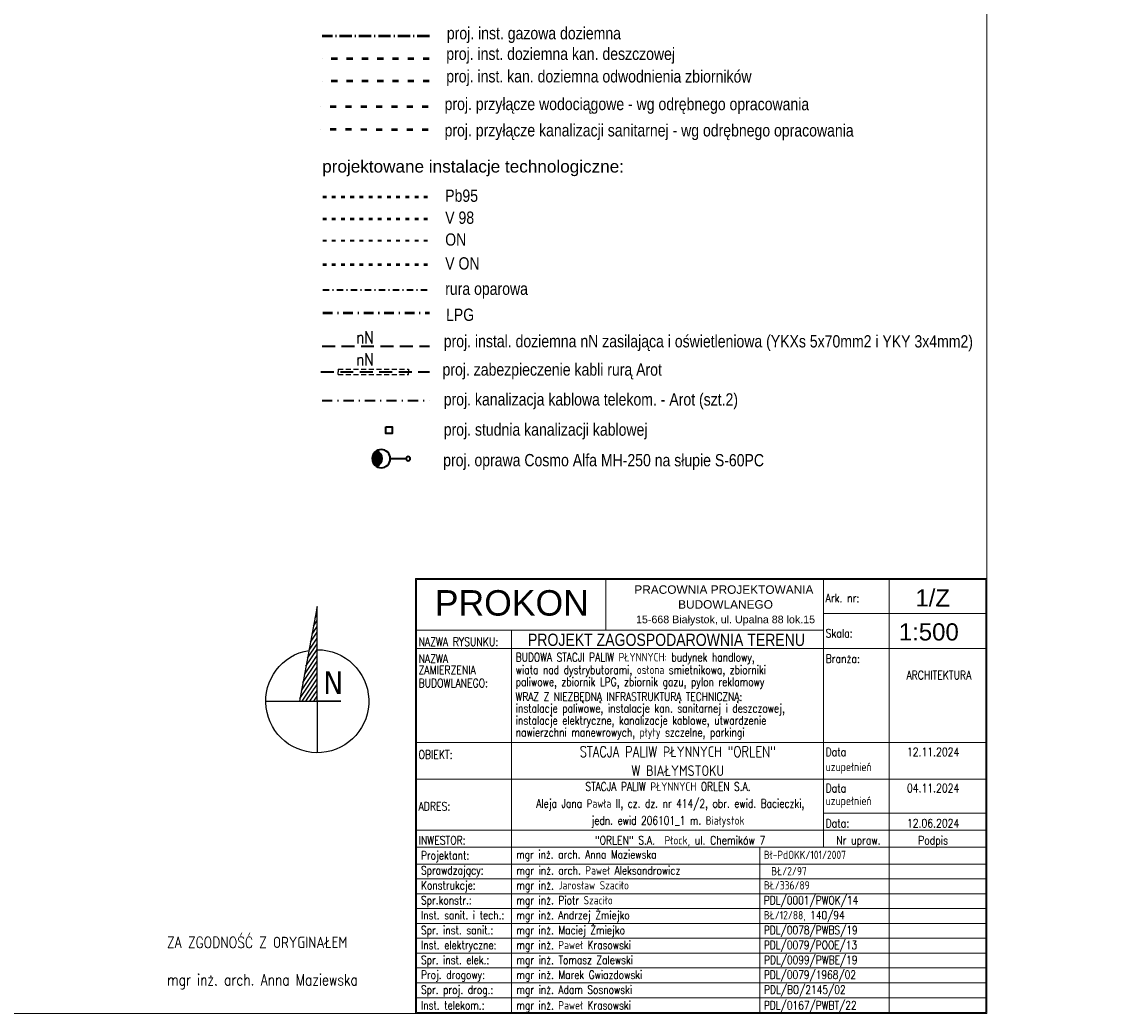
# Model space of a CAD drawing. Header units: metres. Extents: x 7472034 to 8440138, y 5890133 to 5961460.
# Tile 89 of 103: x 8439588 to 8439694, y 5890290 to 5890387. Entities that reach past the tile are written whole.
import ezdxf
from ezdxf.enums import TextEntityAlignment as Align

# ---------------------------------------------------------------- set-up
doc = ezdxf.new("R2010")
doc.units = ezdxf.units.M
doc.header["$MEASUREMENT"] = 0
for name, pattern in [('ACAD_ISO03W100', [30, 12, -18]), ('ACAD_ISO10W100', [18, 12, -3, 0, -3]), ('DASHDOT', [25.399999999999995, 12.7, -6.349999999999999, 0, -6.349999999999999]), ('DASHDOTX2', [2, 1, -0.5, 0, -0.5]), ('DASHED', [19.049999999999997, 12.7, -6.349999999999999]), ('DASHED2', [0.375, 0.25, -0.125])]:
    doc.linetypes.add(name, pattern=pattern)
doc.layers.get('0').update_dxf_attribs({"linetype": 'CONTINUOUS', "lineweight": 5})
for name, color, linetype, lineweight in [('_IS.2P.KS.rura', 32, 'ACAD_ISO03W100', 50), ('_IS.G.doziemna.rura', 50, 'ACAD_ISO10W100', 50), ('_IS.KD.B.rura', 124, 'ACAD_ISO03W100', 50), ('_IS.KD.ZB.rura', 120, 'ACAD_ISO03W100', 50), ('_IS.LEGENDA.1', 7, 'CONTINUOUS', 20), ('_IS.P.WOD.rura', 150, 'ACAD_ISO03W100', 50), ('_IS_legenda', 7, 'CONTINUOUS', 20), ('_T_95', 80, 'ACAD_ISO03W100', 50), ('_T_98', 132, 'ACAD_ISO03W100', 50), ('_T_LPG', 52, 'DASHDOT', 50), ('_T_ON', 23, 'ACAD_ISO03W100', 40), ('_T_ON_V', 181, 'ACAD_ISO03W100', 50), ('_T_opary', 220, 'DASHDOT', 40), ('a___ogony', 7, 'CONTINUOUS', 5), ('E_Kable_ziemia2', 10, 'DASHED', 35), ('E_Kanal_zasilanie', 10, 'DASHDOTX2', 35), ('E_LAMPY', 10, 'CONTINUOUS', 25), ('ZAG-OPIS_020', 7, 'CONTINUOUS', 25)]:
    doc.layers.add(name, color=color, linetype=linetype, lineweight=lineweight)
doc.layers.add('E_OSŁONA', color=10, linetype='DASHED2')
doc.styles.add('ARIAL', font='arial.ttf')
doc.styles.add('Arial Narrow', font='ARIALN.TTF')
doc.styles.add('DIM', font='simplex.shx', dxfattribs={"width": 0.8})
doc.styles.add('RS', font='Romans.shx', dxfattribs={"width": 0.7})
doc.styles.add('TAHOMA', font='tahoma.ttf')

# ---------------------------------------------------------------- blocks, each defined once
blk = doc.blocks.new('PÓŁNOC')
h = blk.add_hatch()
h.set_pattern_fill('ANSI31', color=256, scale=1.68, angle=-406.4092421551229, style=0)
h.set_pattern_definition([(358.5907578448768, (-79.68126869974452, -58.32903279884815), (0.1311813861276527, 5.332386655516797), [])])
h.paths.add_polyline_path([(-0.1147093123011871, -22.22044248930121), (129.7563471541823, 61.60481307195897), (-15.96141406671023, 2.330968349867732)])
at = {"elevation": 34.12790282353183}
blk.add_lwpolyline([(70.46092991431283, 23.3325941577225, -24.6759280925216), (62.18879152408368, 34.12025136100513), (62.18879152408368, 34.12025136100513)], format="xyb", dxfattribs=at)
for points in [[(-0.1147093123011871, -22.22044248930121), (129.7563471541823, 61.60481307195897), (-15.96141406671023, 2.330968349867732), (-0.1147093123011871, -22.22044248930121)], [(-45.66774595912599, 48.35519673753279), (20.73949167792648, -54.53000237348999), (-0.1147093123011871, -22.22044248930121), (-70.69034853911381, -67.77347913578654)]]:
    blk.add_lwpolyline(points, dxfattribs=at)
at = {"lineweight": 0, "style": 'TAHOMA'}
blk.add_text('N', height=36.95999999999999, rotation=302.8402148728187, dxfattribs=at).set_placement((14.91533404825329, -24.09184913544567, 34.12790282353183))
blk = doc.blocks.new('LAM')
at = {"lineweight": 40}
blk.add_line((6.835788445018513e-16, -161.5506126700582), (6.835788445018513e-16, -18.60614954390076), dxfattribs=at)
for centre, radius in [((0, 0), 18.60614954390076), ((6.835788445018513e-16, -243.8416448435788), 82.29103217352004)]:
    blk.add_circle(centre, radius, dxfattribs=at)
blk.add_arc((6.835788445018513e-16, -321.8015997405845), 82.29103217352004, 28.27372536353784, 151.7262746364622, dxfattribs=at)
for points in [[(-72.47327324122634, -282.8216222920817), (-60.85573633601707, -299.2347250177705), (-51.68273205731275, -257.7648198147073)], [(18.17331868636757, -241.5423668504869), (-60.85573633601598, -299.2347250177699), (45.93429220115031, -253.5238231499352), (-32.76859408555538, -318.3959581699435)], [(-60.85573633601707, -299.2347250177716), (-18.22487994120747, -241.5540594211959), (18.17331868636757, -241.5423668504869)], [(-33.98132504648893, -246.854394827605), (-60.85573633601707, -299.2347250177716), (-18.22487994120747, -241.5540594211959)], [(-51.68273205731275, -257.7648198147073), (-60.85573633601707, -299.2347250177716), (-33.98132504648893, -246.854394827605)], [(-32.76859408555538, -318.3959581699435), (45.93429220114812, -253.5238231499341), (2.278341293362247, -326.1011314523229)], [(45.93429220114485, -253.5238231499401), (72.47327324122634, -282.8216222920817), (2.278341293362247, -326.1011314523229)], [(2.278341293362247, -326.1011314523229), (72.47327324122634, -282.8216222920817), (33.98364006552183, -318.7878000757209), (58.17943860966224, -302.6549622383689)]]:
    blk.add_solid(points, dxfattribs=at)
blk = doc.blocks.new('Studnia SK1_v2')
at = {"color": 0, "linetype": 'Continuous', "ltscale": 2}
blk.add_lwpolyline([(0, 0.6399999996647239), (0.6400000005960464, 0.6399999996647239), (0.6400000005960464, 0), (0, 0), (0, 0.6399999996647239)], dxfattribs=at)
blk = doc.blocks.new('tab dp uzg Bstok')
at = {"color": 6}
for p, q in [((-897.9546553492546, 829.1169367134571), (-897.9546553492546, 949.1169367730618)), ((-230.0000000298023, 398.2930530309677), (-1.999999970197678, 398.2930530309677))]:
    blk.add_line(p, q, dxfattribs=at)
for points in [[(-1346.954655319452, -73.70694696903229), (0, -73.70694696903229), (-5.960464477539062e-08, 951.1169367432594), (-1346.954655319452, 951.1169367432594)], [(-1344.954655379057, -71.70694696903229), (-1.999999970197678, -71.70694696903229), (-1.999999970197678, 949.1169367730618), (-1344.954655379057, 949.1169367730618)]]:
    blk.add_lwpolyline(points, close=True, dxfattribs=at)
for points in [[(-1339.954655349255, 949.1169367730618), (-225.0000000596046, 949.1169367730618)], [(-384.9999999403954, 949.1169367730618), (-384.9999999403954, 318.2930530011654)], [(-384.9999999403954, 949.1169367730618), (-384.9999999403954, 358.2930530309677)], [(-230.0000000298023, 949.1169367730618), (-230.0000000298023, -71.70694696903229)], [(-384.9999999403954, 869.1169367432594), (-1.999999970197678, 869.1169367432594)], [(-1344.954655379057, 829.1169367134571), (-384.9999999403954, 829.1169367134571)], [(-1120.95465528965, 829.1169367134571), (-1120.95465528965, -71.70694696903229)], [(-1344.954655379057, 786.1169368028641), (-1.999999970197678, 786.1169368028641)], [(-1344.954655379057, 786.1169368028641), (-1.999999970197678, 786.1169368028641)], [(-1346.954655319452, 564.8579250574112), (-3.999999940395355, 564.8579250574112)], [(-1344.954655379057, 478.2930529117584), (-1.999999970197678, 478.2930529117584)], [(-384.9999999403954, 398.2930530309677), (-1.999999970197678, 398.2930530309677)], [(-1344.954655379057, 318.2930530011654), (-384.9999999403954, 318.2930530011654), (-384.9999999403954, 358.2930530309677), (-1.999999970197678, 358.2930530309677)], [(-1344.954655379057, 358.2930530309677), (-1.999999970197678, 358.2930530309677)], [(-1344.954655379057, 318.2930530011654), (-1.999999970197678, 318.2930530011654)], [(-535.0000000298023, 318.2930530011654), (-535.0000000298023, -71.70694696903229)], [(-1344.954655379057, 278.2930530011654), (-1.999999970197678, 278.2930530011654)], [(-1344.954655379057, 278.2930530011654), (-1.999999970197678, 278.2930530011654)], [(-1344.954655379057, 243.2930530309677), (-1.999999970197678, 243.2930530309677)], [(-1344.954655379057, 243.2930530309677), (-1.999999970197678, 243.2930530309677)], [(-1344.954655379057, 208.2930530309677), (-1.999999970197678, 208.2930530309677)], [(-1344.954655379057, 173.2930530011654), (-1.999999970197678, 173.2930530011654)], [(-1344.954655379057, 138.2930530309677), (-1.999999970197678, 138.2930530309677)], [(-1344.954655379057, 103.2930530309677), (-1.999999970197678, 103.2930530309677)], [(-1344.954655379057, 68.29305300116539), (-1.999999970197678, 68.29305300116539)], [(-1344.954655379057, 33.29305303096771), (-1.999999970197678, 33.29305303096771)], [(-1344.954655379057, -1.706946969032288), (-1.999999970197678, -1.706946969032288)], [(-1344.954655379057, -36.70694693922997), (-1.999999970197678, -36.70694693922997)], [(-1344.954655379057, -71.70694696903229), (-1.999999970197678, -71.70694696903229)]]:
    blk.add_lwpolyline(points, dxfattribs=at)
at = {"color": 6, "style": 'ARIAL'}
for s, height, p in [('PROKON', 60.00000000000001, (-1119.954655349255, 845.7359844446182)), ('PRACOWNIA PROJEKTOWANIA ', 20, (-616.0000000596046, 909.1169367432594)), ('BUDOWLANEGO', 20, (-616.0000000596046, 874.1169367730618)), ('15-668 Białystok, ul. Upalna 88 lok.15', 18.00000000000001, (-616.0000000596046, 840.3550320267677))]:
    blk.add_text(s, height=height, dxfattribs=at).set_placement(p, align=Align.BOTTOM_CENTER)
at = {"color": 6, "style": 'DIM', "width": 0.8}
for s, height, p in [('Ark. nr:', 20, (-380.0000000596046, 889.1169367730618)), ('Skala:', 20, (-380.0000000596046, 806.1169368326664)), ('NAZWA RYSUNKU:', 20, (-1339.954655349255, 786.1169368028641)), ('NAZWA ', 20, (-1339.954655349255, 746.1169367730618)), ('Branża:', 20, (-380.0000000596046, 746.1169367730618)), ('ZAMIERZENIA', 20, (-1339.954655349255, 719.5111555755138)), ('BUDOWLANEGO:', 20, (-1339.954655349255, 688.6097508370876)), ('OBIEKT:', 20, (-1339.954655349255, 520.2930530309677)), ('Data', 20.00000000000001, (-380.0000000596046, 526.4370558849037)), ('uzupełnień', 20.00000000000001, (-380.0000000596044, 491.2083717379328)), ('Data', 20.00000000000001, (-380.0000000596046, 441.1228434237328)), ('uzupełnień', 20.00000000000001, (-380.0000000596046, 411.2083718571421)), ('ADRES:', 20, (-1339.954655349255, 398.2930530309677)), ('Data:', 20.00000000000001, (-380.0000000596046, 358.2930530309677)), ('INWESTOR:', 20.00000000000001, (-1339.954655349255, 318.2930530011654)), ('Projektant:', 19.5, (-1334.182123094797, 283.0881097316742)), ('Sprawdzający:', 19.5, (-1334.191427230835, 247.8998187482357))]:
    blk.add_text(s, height=height, dxfattribs=at).set_placement(p, align=Align.BOTTOM_LEFT)
at = {"color": 6, "style": 'DIM', "width": 0.78}
for s, p in [('BUDOWA STACJI PALIW PŁYNNYCH: budynek handlowy,', (-1110.688147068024, 755.8045437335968)), ('wiata nad dystrybutorami, osłona smietnikowa, zbiorniki ', (-1110.688147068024, 726.1131137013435)), ('paliwowe, zbiornik LPG, zbiornik gazu, pylon reklamowy', (-1110.688147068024, 697.6419181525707)), ('WRAZ Z NIEZBĘDNĄ INFRASTRUKTURĄ TECHNICZNĄ: ', (-1111.277009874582, 662.7027255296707)), ('instalacje paliwowe, instalacje kan. sanitarnej i deszczowej,', (-1110.688147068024, 635.2745025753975)), ('instalacje elektryczne, kanalizacje kablowe, utwardzenie', (-1110.688147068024, 606.8033070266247)), ('nawierzchni manewrowych, płyty szczelne, parkingi', (-1110.688147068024, 578.6132048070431))]:
    blk.add_text(s, height=20, dxfattribs=at).set_placement(p)
at = {"color": 6, "style": 'DIM'}
for s, height, width, p in [('12.11.2024', 20.00000000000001, 0.8, (-126.5000000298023, 526.4370558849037)), ('STACJA PALIW PŁYNNYCH ORLEN S.A.', 20, 0.78, (-751.7163078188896, 444.9597196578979)), ('04.11.2024', 20.00000000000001, 0.8, (-126.5000000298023, 441.1228434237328)), ('Aleja Jana Pawła II, cz. dz. nr 414/2, obr. ewid. Bacieczki, ', 20, 0.78, (-740.9109111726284, 404.9597196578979)), ('jedn. ewid 206101_1 m. Białystok', 20, 0.78, (-751.7163078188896, 364.9597196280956)), ('12.06.2024', 20.00000000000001, 0.8, (-126.5000000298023, 358.2930530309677)), (' "ORLEN" S.A.  Płock, ul. Chemików 7', 20.00000000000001, 0.8, (-728.5000000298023, 318.2930530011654)), ('Nr upraw.', 20.00000000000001, 0.8, (-302.5000000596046, 318.2930530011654)), ('Podpis', 20.00000000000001, 0.8, (-126.5000000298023, 318.2930530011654))]:
    blk.add_text(s, height=height, dxfattribs=dict(at, width=width)).set_placement(p, align=Align.BOTTOM_CENTER)
at = {"color": 6, "lineweight": 25, "style": 'DIM', "width": 0.8}
for s, p in [('mgr inż. arch. Anna Maziewska', (-1109.537024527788, 285.3794603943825)), ('Bł-PdOKK/101/2007', (-525.681062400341, 284.2867223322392)), ('Konstrukcje:', (-1334.186654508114, 212.523241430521)), ('Spr.konstr.:', (-1334.18556779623, 177.3350078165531)), ('Inst. sanit. i tech.:', (-1334.184302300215, 142.1466424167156)), ('Spr. inst. sanit.:', (-1334.177202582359, 106.9431789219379)), ('Inst. elektryczne:', (-1334.177043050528, 71.78743636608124)), ('Spr. inst. elek.:', (-1334.17859005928, 36.60253861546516)), ('Proj. drogowy:', (-1334.177043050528, 1.787436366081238)), ('Spr. proj. drog.:', (-1334.17859005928, -33.39746138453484)), ('Inst. telekom.:', (-1334.177043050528, -70.21256363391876))]:
    blk.add_text(s, height=19.5, dxfattribs=at).set_placement(p, align=Align.BOTTOM_LEFT)
for s, p in [('mgr inż. arch. Paweł Aleksandrowicz', (-1109.028814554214, 253.5498974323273)), ('mgr inż. Jarosław Szaciło', (-1109.174225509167, 218.3879565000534)), ('BŁ/336/89', (-525.6187878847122, 218.3879565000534)), ('mgr inż. Piotr Szaciło', (-1109.173255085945, 183.1997202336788)), ('PDL/0001/PWOK/14', (-525.6180585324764, 183.1997202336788)), ('mgr inż. Andrzej Żmiejko', (-1109.171873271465, 148.011357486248)), ('BŁ/12/88, 140/94', (-525.7175205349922, 148.011357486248)), ('mgr inż. Maciej Żmiejko', (-1109.164889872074, 112.8078913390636)), ('PDL/0078/PWBS/19', (-525.5706363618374, 112.8078913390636)), ('mgr inż. Paweł Krasowski', (-1109.166778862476, 77.63697946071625)), ('PDL/0079/POOE/13', (-525.5722842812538, 77.63697946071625)), ('mgr inż. Tomasz Zalewski', (-1108.961258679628, 42.48317748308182)), ('PDL/0099/PWBE/19', (-525.367005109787, 42.48317748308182)), ('mgr inż. Marek Gwiazdowski', (-1109.166778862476, 7.636979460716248)), ('PDL/0079/1968/02', (-525.5722842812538, 7.636979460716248)), ('mgr inż. Adam Sosnowski', (-1108.961258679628, -27.5168225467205)), ('PDL/BO/2145/02', (-525.367005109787, -27.5168225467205)), ('mgr inż. Paweł Krasowski', (-1109.166778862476, -64.36302053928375)), ('PDL/0167/PWBT/22', (-525.5722842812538, -64.36302053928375))]:
    blk.add_text(s, height=19.5, dxfattribs=at).set_placement(p)
blk.add_text('BŁ/2/97', height=19.5, dxfattribs=at).set_placement((-424.4209013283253, 251.7267437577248), align=Align.RIGHT)
blk.add_attdef('branża', text='', height=20, dxfattribs=at).set_placement((-131, 754.1169367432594), align=Align.CENTER)
at = {"color": 6, "style": 'DIM', "width": 0.8}
for tag, p in [('NAZWA_OBIEKTU_1', (-758.782140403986, 518.2930529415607)), ('NAZWA_OBIEKTU_2', (-758.782140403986, 483.2930529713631))]:
    blk.add_attdef(tag, text='', height=24.99999999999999, dxfattribs=at).set_placement(p, align=Align.BOTTOM_CENTER)

msp = doc.modelspace()

# ---------------------------------------------------------------- linework, layer by layer
at = {"layer": '_IS.2P.KS.rura', "color": 36, "ltscale": 0.05}
msp.add_line((8439628.058098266, 5890376.24417597), (8439617.558098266, 5890376.249327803), dxfattribs=at)
at = {"layer": '_IS.G.doziemna.rura', "ltscale": 0.1}
msp.add_line((8439628.184698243, 5890385.388923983), (8439617.684698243, 5890385.394075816), dxfattribs=at)
at = {"layer": '_IS.KD.B.rura', "ltscale": 0.05}
msp.add_line((8439628.172909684, 5890383.187342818), (8439617.672909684, 5890383.192494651), dxfattribs=at)
at = {"layer": '_IS.KD.ZB.rura', "ltscale": 0.05}
msp.add_line((8439628.172909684, 5890380.985755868), (8439617.672909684, 5890380.990907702), dxfattribs=at)
at = {"layer": '_IS.P.WOD.rura', "color": 154, "ltscale": 0.05}
msp.add_line((8439628.0591886, 5890378.466395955), (8439617.5591886, 5890378.471547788), dxfattribs=at)
at = {"layer": '_T_95', "ltscale": 0.03}
msp.add_line((8439617.742541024, 5890369.691162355), (8439628.196451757, 5890369.691162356), dxfattribs=at)
at = {"layer": '_T_98', "ltscale": 0.03}
msp.add_line((8439617.742541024, 5890367.540347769), (8439628.196451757, 5890367.540347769), dxfattribs=at)
at = {"layer": '_T_LPG', "ltscale": 0.075}
msp.add_line((8439617.742541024, 5890358.343488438), (8439628.196451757, 5890358.343488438), dxfattribs=at)
at = {"layer": '_T_ON', "ltscale": 0.03}
msp.add_line((8439617.742541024, 5890365.402372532), (8439628.196451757, 5890365.402372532), dxfattribs=at)
at = {"layer": '_T_ON_V', "ltscale": 0.03}
msp.add_line((8439617.742541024, 5890363.068636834), (8439628.196451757, 5890363.068636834), dxfattribs=at)
at = {"layer": '_T_opary', "ltscale": 0.05}
msp.add_line((8439617.742541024, 5890360.591630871), (8439628.196451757, 5890360.591630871), dxfattribs=at)
at = {"layer": 'a___ogony', "ltscale": 0.1}
msp.add_lwpolyline([(8439175.584551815, 5890486.405673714), (8439682.733268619, 5890486.405673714), (8439682.733268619, 5890289.797897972), (8439175.584551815, 5890289.797897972)], close=True, dxfattribs=at)
at = {"layer": 'E_Kable_ziemia2', "ltscale": 0.1}
for p, q in [((8439617.676545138, 5890355.073742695), (8439628.196451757, 5890355.073742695)), ((8439617.559110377, 5890352.563834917), (8439628.196451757, 5890352.563834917))]:
    msp.add_line(p, q, dxfattribs=at)
at = {"layer": 'E_Kanal_zasilanie'}
msp.add_line((8439617.676545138, 5890349.767622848), (8439628.196451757, 5890349.767622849), dxfattribs=at)
at = {"layer": 'E_OSŁONA', "ltscale": 2}
for p, q in [((8439619.250055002, 5890352.826334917), (8439619.250055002, 5890352.563834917)), ((8439619.250055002, 5890352.826334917), (8439626.14984318, 5890352.826334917)), ((8439619.250055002, 5890352.301334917), (8439619.250055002, 5890352.563834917)), ((8439619.250055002, 5890352.301334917), (8439626.14984318, 5890352.301334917)), ((8439626.14984318, 5890352.826334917), (8439626.14984318, 5890352.563834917)), ((8439626.14984318, 5890352.301334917), (8439626.14984318, 5890352.563834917))]:
    msp.add_line(p, q, dxfattribs=at)

# ---------------------------------------------------------------- block references
ref = msp.add_blockref('tab dp uzg Bstok', (8439682.73326862, 5890292.857247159), dxfattribs=dict(xscale=0.04150693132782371, yscale=0.04150693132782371, zscale=0.04150693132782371))
ref.add_attrib('NAZWA_OBIEKTU_2', 'W BIAŁYMSTOKU', dxfattribs={"lineweight": 25, "height": 1.037673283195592, "style": 'DIM', "width": 0.8}).set_placement((8439652.495469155, 5890312.70972406), align=Align.BOTTOM_CENTER)
ref.add_attrib('NAZWA_OBIEKTU_1', 'STACJA PALIW PŁYNNYCH "ORLEN"', dxfattribs={"lineweight": 25, "height": 1.037673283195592, "style": 'DIM', "width": 0.8}).set_placement((8439652.495469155, 5890314.561401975), align=Align.BOTTOM_CENTER)
ref.add_attrib('branża', 'ARCHITEKTURA', dxfattribs={"lineweight": 25, "height": 0.8301386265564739, "style": 'DIM', "width": 0.8}).set_placement((8439678.045154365, 5890322.470860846), align=Align.CENTER)
at = {"layer": 'E_Kanal_zasilanie'}
msp.add_blockref('Studnia SK1_v2', (8439623.907013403, 5890346.530719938), dxfattribs=at)
at = {"layer": 'E_LAMPY', "xscale": -0.01080000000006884, "yscale": 0.01080000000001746, "zscale": 0.0108, "rotation": 269.9999999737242}
msp.add_blockref('LAM', (8439626.102044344, 5890344.06620715), dxfattribs=at)
at = {"layer": 'ZAG-OPIS_020', "xscale": 0.06, "yscale": 0.06, "zscale": 0.06, "rotation": 57.1597851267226}
msp.add_blockref('PÓŁNOC', (8439616.09493332, 5890321.064278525, -2.04767416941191), dxfattribs=at)

# ---------------------------------------------------------------- texts
at = {"layer": '_IS.LEGENDA.1', "lineweight": 25, "style": 'ARIAL'}
msp.add_text(' projektowane instalacje technologiczne:', height=1.2, dxfattribs=at).set_placement((8439617.223732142, 5890372.655154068), align=Align.MIDDLE_LEFT)
at = {"layer": '_IS.LEGENDA.1', "style": 'RS', "width": 0.8}
for p in [(8439621.026407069, 5890355.932557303), (8439621.026407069, 5890353.775583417)]:
    msp.add_text('nN', height=1.2, dxfattribs=at).set_placement(p, align=Align.MIDDLE_LEFT)
at = {"layer": '_IS_legenda', "style": 'Arial Narrow'}
for s, p in [('proj. inst. gazowa doziemna', (8439629.88889871, 5890385.088380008)), ('proj. inst. doziemna kan. deszczowej ', (8439629.83240475, 5890383.074269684)), ('proj. inst. kan. doziemna odwodnienia zbiorników ', (8439629.83240475, 5890380.872682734)), ('proj. przyłącze wodociągowe - wg odrębnego opracowania ', (8439629.669157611, 5890378.16585198)), ('proj. przyłącze kanalizacji sanitarnej - wg odrębnego opracowania', (8439629.668067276, 5890375.594806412))]:
    msp.add_text(s, height=1.2, rotation=359.9718895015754, dxfattribs=at).set_placement(p)
for s, p in [('Pb95', (8439629.729515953, 5890369.788263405)), ('V 98', (8439629.729515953, 5890367.637448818)), ('ON', (8439629.729515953, 5890365.499473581)), ('V ON', (8439629.729515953, 5890363.165737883)), ('rura oparowa', (8439629.729515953, 5890360.688731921)), ('LPG', (8439629.809988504, 5890358.14199529)), ('proj. instal. doziemna nN zasilająca i oświetleniowa (YKXs 5x70mm2 i YKY 3x4mm2)', (8439629.584604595, 5890355.56221325)), ('proj. zabezpieczenie kabli rurą Arot', (8439629.467169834, 5890352.789805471)), ('proj. kanalizacja kablowa telekom. - Arot (szt.2)', (8439629.584604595, 5890349.868593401)), ('proj. studnia kanalizacji kablowej', (8439629.584604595, 5890346.914632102)), ('proj. oprawa Cosmo Alfa MH-250 na słupie S-60PC', (8439629.533227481, 5890343.925859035))]:
    msp.add_text(s, height=1.2, rotation=359.9718895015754, dxfattribs=at).set_placement(p, align=Align.MIDDLE_LEFT)
at = {"layer": '_IS_legenda', "lineweight": 25}
for s, height, rotation, style, p in [('1/Z', 1.679999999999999, 359.9718895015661, 'ARIAL', (8439675.7436905, 5890330.441794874)), ('1:500', 1.679999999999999, 359.9718895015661, 'ARIAL', (8439674.12422515, 5890327.118916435)), ('PROJEKT ZAGOSPODAROWNIA TERENU ', 1.2, 359.9718895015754, 'Arial Narrow', (8439637.828490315, 5890326.347755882))]:
    msp.add_text(s, height=height, rotation=rotation, dxfattribs=dict(at, style=style)).set_placement(p, align=Align.MIDDLE_LEFT)
at = {"layer": 'ZAG-OPIS_020', "insert": (8439602.503773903, 5890297.295825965), "char_height": 1.1, "width": 37.22392455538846, "attachment_point": 1, "rotation": 2.334537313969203e-08, "style": 'DIM'}
msp.add_mtext('ZA ZGODNOŚĆ Z ORYGINAŁEM\\P\\Pmgr inż. arch. Anna Maziewska', dxfattribs=at)

doc.saveas('drawing.dxf')
